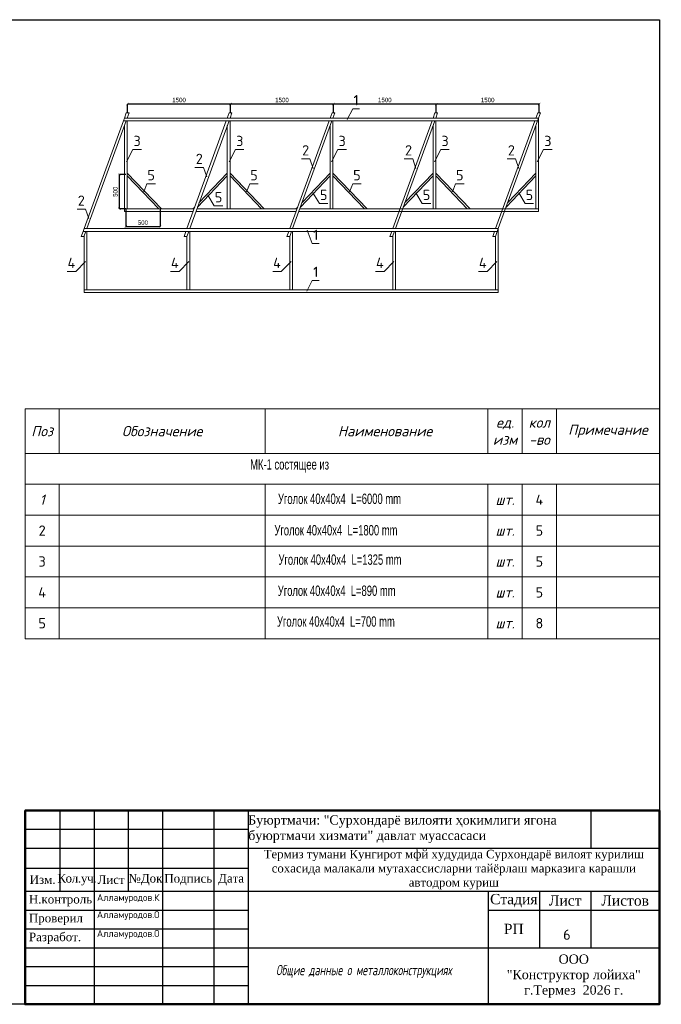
# Model space of a CAD drawing. Header units: millimetres. Extents: x -228268 to 1513407, y -439898 to -137408.
# Tile 117 of 128: x 395131 to 413842, y -381620 to -352920. Entities that reach past the tile are written whole.
import ezdxf
from ezdxf.enums import TextEntityAlignment as Align

# ---------------------------------------------------------------- set-up
doc = ezdxf.new("R2010")
doc.units = ezdxf.units.MM
doc.layers.add('осн линия', color=7, linetype='Continuous', lineweight=35)
doc.layers.add('Штамп опасные', color=7, linetype='Continuous')
doc.layers.add('штамп ёзув', color=7, linetype='Continuous')
doc.styles.add('100_D(300)', font='ARIALN.TTF', dxfattribs={"height": 300})
doc.styles.add('Arial', font='arial.ttf', dxfattribs={"width": 0.9})
doc.styles.get("Standard").update_dxf_attribs({"font": 'isocpeur.ttf'})
doc.styles.add('Times', font='isocpeui.ttf', dxfattribs={"height": 3.5})
doc.styles.add('V@ler@Live', font='isocpeur.ttf')
doc.styles.add('ViTEXT', font='isocpeur.ttf')
doc.dimstyles.new('привязки', dxfattribs={"dimtxt": 130, "dimasz": 70, "dimexe": 0, "dimexo": 0, "dimgap": 50, "dimtad": 1, "dimdec": 0, "dimzin": 1, "dimdsep": 46, "dimtxsty": 'Arial', "dimblk": 'ARCHTICK', "dimcen": 2.5, "dimclrd": 256, "dimclre": 256, "dimclrt": 7, "dimadec": 1, "dimazin": 0, "dimtfac": 1, "dimtdec": 0, "dimtmove": 0, "dimatfit": 3, "dimldrblk": 'ARCHTICK', "dimfxl": 1, "dimarcsym": 0})

# ---------------------------------------------------------------- blocks, each defined once
blk = doc.blocks.new('_ArchTick')
at = {"color": 0, "linetype": 'ByBlock', "const_width": 0.15}
blk.add_lwpolyline([(-0.5, -0.5), (0.5, 0.5)], dxfattribs=at)
blk = doc.blocks.new('*D449')
at = {"lineweight": -2, "transparency": 16777216}
for p, q in [((401279, -355638), (401279, -355378)), ((404279, -355378), (401279, -355378)), ((404279, -355638), (404279, -355378))]:
    blk.add_line(p, q, dxfattribs=at)
at = {"layer": 'Defpoints', "color": 0, "transparency": 16777216}
for p in [(401279, -355378), (401279, -355638), (404279, -355638)]:
    blk.add_point(p, dxfattribs=at)
at = {"lineweight": -2, "transparency": 16777216, "xscale": 70, "yscale": 70, "zscale": 70, "rotation": 180}
blk.add_blockref('_ArchTick', (401279, -355378), dxfattribs=at)
at = {"lineweight": -2, "transparency": 16777216, "xscale": 70, "yscale": 70, "zscale": 70}
blk.add_blockref('_ArchTick', (404279, -355378), dxfattribs=at)
at = {"color": 7, "lineweight": 15, "transparency": 16777216, "insert": (402779, -355262), "char_height": 130, "attachment_point": 5, "style": 'Arial'}
blk.add_mtext('1500', dxfattribs=at)
blk = doc.blocks.new('*D450')
at = {"lineweight": -2, "transparency": 16777216}
for p, q in [((398279, -355638), (398279, -355378)), ((401279, -355378), (398279, -355378)), ((401279, -355638), (401279, -355378))]:
    blk.add_line(p, q, dxfattribs=at)
at = {"layer": 'Defpoints', "color": 0, "transparency": 16777216}
for p in [(398279, -355378), (398279, -355638), (401279, -355638)]:
    blk.add_point(p, dxfattribs=at)
at = {"lineweight": -2, "transparency": 16777216, "xscale": 70, "yscale": 70, "zscale": 70, "rotation": 180}
blk.add_blockref('_ArchTick', (398279, -355378), dxfattribs=at)
at = {"lineweight": -2, "transparency": 16777216, "xscale": 70, "yscale": 70, "zscale": 70}
blk.add_blockref('_ArchTick', (401279, -355378), dxfattribs=at)
at = {"color": 7, "lineweight": 15, "transparency": 16777216, "insert": (399779, -355262), "char_height": 130, "attachment_point": 5, "style": 'Arial'}
blk.add_mtext('1500', dxfattribs=at)
blk = doc.blocks.new('*D455')
at = {"lineweight": -2, "transparency": 16777216}
for p, q in [((398225, -358436), (398225, -358953)), ((399225, -358436), (399225, -358953)), ((398225, -358953), (399225, -358953))]:
    blk.add_line(p, q, dxfattribs=at)
at = {"layer": 'Defpoints', "color": 0, "transparency": 16777216}
for p in [(398225, -358436), (399225, -358436), (399225, -358953)]:
    blk.add_point(p, dxfattribs=at)
at = {"lineweight": -2, "transparency": 16777216, "xscale": 70, "yscale": 70, "zscale": 70, "rotation": 180}
blk.add_blockref('_ArchTick', (398225, -358953), dxfattribs=at)
at = {"lineweight": -2, "transparency": 16777216, "xscale": 70, "yscale": 70, "zscale": 70}
blk.add_blockref('_ArchTick', (399225, -358953), dxfattribs=at)
at = {"color": 7, "lineweight": 15, "transparency": 16777216, "insert": (398725, -358836), "char_height": 130, "attachment_point": 5, "style": 'Arial'}
blk.add_mtext('500', dxfattribs=at)
blk = doc.blocks.new('*D451')
at = {"lineweight": -2, "transparency": 16777216}
for p, q in [((398225, -357436), (398037, -357436)), ((398037, -358436), (398037, -357436)), ((398225, -358436), (398037, -358436))]:
    blk.add_line(p, q, dxfattribs=at)
at = {"layer": 'Defpoints', "color": 0, "transparency": 16777216}
for p in [(398037, -357436), (398225, -357436), (398225, -358436)]:
    blk.add_point(p, dxfattribs=at)
at = {"lineweight": -2, "transparency": 16777216, "xscale": 70, "yscale": 70, "zscale": 70}
for p, rotation in [((398037, -357436), 90), ((398037, -358436), 270)]:
    blk.add_blockref('_ArchTick', p, dxfattribs=dict(at, rotation=rotation))
at = {"color": 7, "lineweight": 15, "transparency": 16777216, "insert": (397921, -357936), "char_height": 130, "attachment_point": 5, "rotation": 90, "style": 'Arial'}
blk.add_mtext('500', dxfattribs=at)
blk = doc.blocks.new('vcBlockPos')
at = {"color": 0, "linetype": 'ByBlock', "lineweight": -2, "style": 'Arial'}
blk.add_attdef('ПОЗИЦИЯ', text='', height=250, dxfattribs=at).set_placement((0, 0), align=Align.BOTTOM_CENTER)
at = {"color": 0, "linetype": 'ByBlock', "lineweight": -2, "style": 'Arial', "flags": 1}
blk.add_attdef('КОЛИЧЕСТВО', text='', height=250, dxfattribs=at).set_placement((0, 0), align=Align.RIGHT)
at = {"color": 0, "linetype": 'ByBlock', "lineweight": -2, "style": 'Arial'}
blk.add_attdef('НТЕКСТ', text='', height=250, dxfattribs=at).set_placement((0, 0), align=Align.TOP_CENTER)
blk = doc.blocks.new('*D453')
at = {"lineweight": -2, "transparency": 16777216}
for p, q in [((404279, -355638), (404279, -355378)), ((407279, -355378), (404279, -355378)), ((407279, -355638), (407279, -355378))]:
    blk.add_line(p, q, dxfattribs=at)
at = {"layer": 'Defpoints', "color": 0, "transparency": 16777216}
for p in [(404279, -355378), (404279, -355638), (407279, -355638)]:
    blk.add_point(p, dxfattribs=at)
at = {"lineweight": -2, "transparency": 16777216, "xscale": 70, "yscale": 70, "zscale": 70, "rotation": 180}
blk.add_blockref('_ArchTick', (404279, -355378), dxfattribs=at)
at = {"lineweight": -2, "transparency": 16777216, "xscale": 70, "yscale": 70, "zscale": 70}
blk.add_blockref('_ArchTick', (407279, -355378), dxfattribs=at)
at = {"color": 7, "lineweight": 15, "transparency": 16777216, "insert": (405779, -355262), "char_height": 130, "attachment_point": 5, "style": 'Arial'}
blk.add_mtext('1500', dxfattribs=at)
blk = doc.blocks.new('*D454')
at = {"lineweight": -2, "transparency": 16777216}
for p, q in [((407279, -355638), (407279, -355378)), ((410279, -355378), (407279, -355378)), ((410279, -355638), (410279, -355378))]:
    blk.add_line(p, q, dxfattribs=at)
at = {"layer": 'Defpoints', "color": 0, "transparency": 16777216}
for p in [(407279, -355378), (407279, -355638), (410279, -355638)]:
    blk.add_point(p, dxfattribs=at)
at = {"lineweight": -2, "transparency": 16777216, "xscale": 70, "yscale": 70, "zscale": 70, "rotation": 180}
blk.add_blockref('_ArchTick', (407279, -355378), dxfattribs=at)
at = {"lineweight": -2, "transparency": 16777216, "xscale": 70, "yscale": 70, "zscale": 70}
blk.add_blockref('_ArchTick', (410279, -355378), dxfattribs=at)
at = {"color": 7, "lineweight": 15, "transparency": 16777216, "insert": (408779, -355262), "char_height": 130, "attachment_point": 5, "style": 'Arial'}
blk.add_mtext('1500', dxfattribs=at)
blk = doc.blocks.new('*T481')
at = {"layer": 'Штамп опасные', "transparency": 16777216}
for p, q in [((0, 0), (18487, 0)), ((0, 0), (0, -5654)), ((999, 0), (999, -2356)), ((1999, 0), (1999, -5654)), ((2998, 0), (2998, -2356)), ((3997, 0), (3997, -5654)), ((5496, 0), (5496, -5654)), ((6496, 0), (6496, -5654)), ((16489, 0), (16489, -1099)), ((18487, 0), (18487, -5654)), ((0, -550), (6496, -550)), ((0, -1099), (18487, -1099)), ((0, -1685), (6496, -1685)), ((0, -2356), (13491, -2356)), ((13491, -2356), (13491, -2906)), ((14990, -2356), (14990, -4005)), ((16489, -2356), (16489, -4005)), ((0, -2906), (6496, -2906)), ((13491, -2906), (18487, -2906)), ((1999, -3456), (6496, -3456)), ((0, -4005), (18487, -4005)), ((13491, -4005), (13491, -5654)), ((0, -4555), (6496, -4555)), ((0, -5105), (6496, -5105)), ((0, -5654), (18487, -5654))]:
    blk.add_line(p, q, dxfattribs=at)
at = {"layer": 'Штамп опасные', "color": 0, "linetype": 'ByBlock', "lineweight": -2, "transparency": 16777216}
for p, q in [((13491, -2356), (18487, -2356)), ((13491, -2906), (13491, -4005)), ((0, -3456), (1999, -3456))]:
    blk.add_line(p, q, dxfattribs=at)
at = {"layer": 'Штамп опасные', "lineweight": 25, "transparency": 16777216, "style": 'ViTEXT'}
for s, insert, char_height, width, attachment_point in [('{\\fTimes New Roman|b0|i0|c204|p18;Буюртмачи: "Сурхондарё вилояти ҳокимлиги ягона буюртмачи хизмати" давлат муассасаси}', (6496, -550), 269.816, 9993.19, 4), ('{\\fTimes New Roman|b0|i0|c204|p18;\\H0.91667x;Термиз тумани Кунгирот мфй худудида Сурхондарё вилоят курилиш сохасида малакали мутахассисларни тайёрлаш марказига карашли автодром куриш}', (12491, -1728), 269.816, 11991.82, 5), ('{\\fTimes New Roman|b0|i0|c204|p18;Изм.}', (500, -2021), 249.83, 999.32, 5), ('{\\fTimes New Roman|b0|i0|c204|p18;\\T0.95;Кол.уч.}', (1499, -2021), 249.83, 999.32, 5), ('{\\fTimes New Roman|b0|i0|c204|p18;Лист}', (2498, -2021), 249.83, 999.32, 5), ('{\\fTimes New Roman|b0|i0|c204|p18;№Док}', (3498, -2021), 249.83, 999.32, 5), ('{\\fTimes New Roman|b0|i0|c204|p18;Подпись}', (4747, -2021), 249.83, 1498.98, 5), ('{\\fTimes New Roman|b0|i0|c204|p18;Дата}', (5996, -2021), 249.83, 999.32, 5), ('{\\fTimes New Roman|b0|i0|c204|p18;Н.контроль}', (100, -2631), 249.83, 1798.77, 4), ('{\\fTimes New Roman|b0|i0|c204|p18;Стадия}', (14240, -2631), 299.8, 1498.98, 5), ('{\\fTimes New Roman|b0|i0|c204|p18;Лист}', (15739, -2631), 299.8, 1498.98, 5), ('{\\fTimes New Roman|b0|i0|c204|p18;Листов}', (17488, -2631), 299.8, 1998.64, 5), ('{\\fTimes New Roman|b0|i0|c204|p18;Проверил} ', (100, -3181), 249.83, 1798.77, 4), ('{\\fTimes New Roman|b0|i0|c204|p18;РП}', (14240, -3456), 299.8, 1498.98, 5), ('{\\fTimes New Roman|b0|i0|c204|p18;Разработ.}', (100, -3730), 249.83, 1798.77, 4), ('{\\fTimes New Roman|b0|i0|c204|p18;ООО \\P"Конструктор лойиха"\\Pг.Термез  2026 г.} ', (15989, -4830), 269.82, 4996.59, 5)]:
    blk.add_mtext(s, dxfattribs=dict(at, insert=insert, char_height=char_height, width=width, attachment_point=attachment_point))
blk = doc.blocks.new('ЙЦУУВАА')
at = {"linetype": 'Continuous', "lineweight": 30, "const_width": 50}
blk.add_lwpolyline([(1573428, 1880751), (1573428, 1886246), (1591946, 1886246)], dxfattribs=at)
at = {"lineweight": 50}
blk.add_lwpolyline([(1573415, 1886246), (1573415, 1880597), (1591915, 1880597), (1591915, 1886246)], close=True, dxfattribs=at)
blk.add_blockref('*T481', (1573428, 1886251))
at = {"ltscale": 100, "char_height": 199.86, "width": 2155.21, "attachment_point": 5, "style": '100_D(300)'}
for s, insert in [('\\pxi0.00023;{\\fISOCPEUR|b0|i0|c204|p34;Алламуродов.К}', (1576425, 1883683)), ('\\pxi0.00023;{\\fISOCPEUR|b0|i0|c204|p34;Алламуродов.О}', (1576425, 1883184)), ('\\pxi0.00023;{\\fISOCPEUR|b0|i0|c204|p34;Алламуродов.О}', (1576425, 1882634))]:
    blk.add_mtext(s, dxfattribs=dict(at, insert=insert))

msp = doc.modelspace()

# ---------------------------------------------------------------- linework, layer by layer
at = {"lineweight": 30}
msp.add_lwpolyline([(374286.5, -352920.5), (413786.5, -352920.5), (413786.5, -381620.5), (374286.5, -381620.5)], close=True, dxfattribs=at)
at = {"lineweight": 15}
for points in [[(404678.2, -355829.4), (404841.8, -355515.9), (405041.8, -355515.9)], [(398155.8, -355866.1), (397008.3, -359010.3)], [(397088.3, -359010.3), (398235.8, -355866.1)], [(398265, -355786.1), (398318.9, -355638.2), (398238.9, -355638.2), (398185, -355786.1)], [(398265, -355786.1), (398265, -355786.1), (398185, -355786.1)], [(398185, -356005.3), (398185, -358436.1), (398265, -358436.1), (398265, -355866.1)], [(401155.8, -355866.1), (400008.3, -359010.3)], [(400088.3, -359010.3), (401235.8, -355866.1)], [(401265, -355786.1), (401318.9, -355638.2), (401238.9, -355638.2), (401185, -355786.1)], [(401265, -355786.1), (401265, -355786.1), (401185, -355786.1)], [(401185, -356005.3), (401185, -358436.1), (401265, -358436.1), (401265, -355866.1)], [(404155.8, -355866.1), (403008.3, -359010.3)], [(403088.3, -359010.3), (404235.8, -355866.1)], [(404265, -355786.1), (404318.9, -355638.2), (404238.9, -355638.2), (404185, -355786.1)], [(404265, -355786.1), (404185, -355786.1)], [(404185, -356005.3), (404185, -358436.1), (404265, -358436.1), (404265, -355866.1)], [(407155.8, -355866.1), (406008.3, -359010.3)], [(406088.3, -359010.3), (407235.8, -355866.1)], [(407265, -355786.1), (407318.9, -355638.2), (407238.9, -355638.2), (407185, -355786.1)], [(407185, -356005.3), (407185, -358436.1), (407265, -358436.1), (407265, -355866.1)], [(410155.8, -355866.1), (409008.3, -359010.3)], [(409088.3, -359010.3), (410235.8, -355866.1)], [(410265, -355786.1), (410318.9, -355638.2), (410238.9, -355638.2), (410185, -355786.1)], [(410185, -356005.3), (410185, -358436.1), (410265, -358436.1), (410265, -355786.1)], [(398244.6, -357068.4), (398430.9, -356706.4), (398679.3, -356706.4)], [(401237.4, -357068.4), (401423.7, -356706.4), (401672.1, -356706.4)], [(404223.5, -357068.4), (404409.9, -356706.4), (404658.3, -356706.4)], [(407223.5, -357068.4), (407409.9, -356706.4), (407658.3, -356706.4)], [(410223.5, -357068.4), (410409.9, -356706.4), (410658.3, -356706.4)], [(403687.9, -357253.5), (403594.2, -356978.1), (403345.5, -356978.1)], [(406687.9, -357253.5), (406594.2, -356978.1), (406345.5, -356978.1)], [(409687.9, -357253.5), (409594.2, -356978.1), (409345.5, -356978.1)], [(400585.8, -357503.1), (400492, -357227.6), (400243.4, -357227.6)], [(400366.9, -358246.9), (401185, -357396.1), (401185, -357476.1), (400318.1, -358380.7)], [(403366.9, -358246.9), (404185, -357396.1), (404185, -357476.1), (403318.1, -358380.7)], [(406366.9, -358246.9), (407185, -357396.1), (407185, -357476.1), (406318.1, -358380.7)], [(409366.9, -358246.9), (410185, -357396.1), (410185, -357476.1), (409318.1, -358380.7)], [(398748.5, -357939.2), (398842, -357702.8), (399088.6, -357702.8)], [(401748.5, -357939.2), (401842, -357702.8), (402088.6, -357702.8)], [(404748.5, -357939.2), (404842, -357702.8), (405088.6, -357702.8)], [(407748.5, -357939.2), (407842, -357702.8), (408088.6, -357702.8)], [(400618.2, -358035.5), (400806.3, -358347.8), (401052.9, -358347.8)], [(403683.6, -357967.3), (403871.6, -358279.6), (404118.2, -358279.6)], [(406683.6, -357967.3), (406871.6, -358279.6), (407118.2, -358279.6)], [(409683.6, -357967.3), (409871.6, -358279.6), (410118.2, -358279.6)], [(397144.9, -358720.2), (397051.1, -358444.7), (396802.5, -358444.7)], [(400217.9, -358436.1), (398185, -358436.1), (398185, -358516.1), (400188.7, -358516.1)], [(400217.9, -358436.1), (400185, -358436.1), (400238, -358381)], [(403217.9, -358436.1), (400297.9, -358436.1)], [(403217.9, -358436.1), (403185, -358436.1), (403238, -358381)], [(403268.7, -358516.1), (410265, -358516.1), (410265, -358436.1), (403297.9, -358436.1)], [(400268.7, -358516.1), (403188.7, -358516.1)], [(397088.3, -359010.3), (397008.3, -359010.3)], [(400088.3, -359010.3), (400088.3, -359010.3), (400008.3, -359010.3)], [(403088.3, -359010.3), (403088.3, -359010.3), (403008.3, -359010.3)], [(409008.3, -359229.5), (409008.3, -360790.3), (409088.3, -360790.3), (409088.3, -359010.3)], [(396979.1, -359090.3), (396925.1, -359238.2), (397005.1, -359238.2), (397059.1, -359090.3)], [(397008.3, -359229.5), (397008.3, -360790.3), (397088.3, -360790.3), (397088.3, -359090.3)], [(399979.1, -359090.3), (399925.1, -359238.2), (400005.1, -359238.2), (400059.1, -359090.3)], [(400008.3, -359229.5), (400008.3, -360790.3), (400088.3, -360790.3), (400088.3, -359090.3)], [(402979.1, -359090.3), (402925.1, -359238.2), (403005.1, -359238.2), (403059.1, -359090.3)], [(403008.3, -359229.5), (403008.3, -360790.3), (403088.3, -360790.3), (403088.3, -359090.3)], [(403510.4, -359058.1), (403665.1, -359442.3), (403865.1, -359442.3)], [(405979.1, -359090.3), (405925.1, -359238.2), (406005.1, -359238.2), (406059.1, -359090.3)], [(406008.3, -359229.5), (406008.3, -360790.3), (406088.3, -360790.3), (406088.3, -359090.3)], [(408979.1, -359090.3), (408925.1, -359238.2), (409005.1, -359238.2), (409059.1, -359090.3)], [(397051.1, -359970), (396763.7, -360257.6), (396515.3, -360257.6)], [(400065.6, -359970), (399778.2, -360257.6), (399529.8, -360257.6)], [(403046.7, -359970), (402759.2, -360257.6), (402510.8, -360257.6)], [(406046.7, -359970), (405759.2, -360257.6), (405510.8, -360257.6)], [(409046.7, -359970), (408759.2, -360257.6), (408510.8, -360257.6)], [(403501.5, -360833.6), (403665.1, -360520.2), (403865.1, -360520.2)], [(397008.3, -360870.3), (409088.3, -360870.3), (409088.3, -360790.3), (397008.3, -360790.3), (397008.3, -360870.3)]]:
    msp.add_lwpolyline(points, dxfattribs=at)
at = {"color": 1, "lineweight": 15}
for points in [[(398185, -355786.1), (398155.8, -355866.1)], [(398155.8, -355866.1), (410235.8, -355866.1)], [(410265, -355786.1), (398185, -355786.1)], [(410265, -355786.1), (410235.8, -355866.1)], [(409088.3, -359010.3), (397008.3, -359010.3), (396979.1, -359090.3), (409059.1, -359090.3)], [(409088.3, -359010.3), (409059.1, -359090.3)]]:
    msp.add_lwpolyline(points, dxfattribs=at)
at = {"lineweight": 15}
for points in [[(399265, -358436.1), (398265, -357396.1), (398265, -357476.1), (399185, -358436.1)], [(402265, -358436.1), (401265, -357396.1), (401265, -357476.1), (402185, -358436.1)], [(405265, -358436.1), (404265, -357396.1), (404265, -357476.1), (405185, -358436.1)], [(408265, -358436.1), (407265, -357396.1), (407265, -357476.1), (408185, -358436.1)]]:
    msp.add_lwpolyline(points, close=True, dxfattribs=at)
at = {"lineweight": 15, "ltscale": 50}
for points in [[(395286.5, -365562.7), (396286.5, -365562.7), (396286.5, -364262.7), (395286.5, -364262.7)], [(395286.5, -367362.7), (396286.5, -367362.7), (396286.5, -366462.7), (395286.5, -366462.7), (395286.5, -366462.7)], [(395286.5, -368262.7), (396286.5, -368262.7), (396286.5, -367362.7), (395286.5, -367362.7), (395286.5, -367362.7)], [(395286.5, -369162.7), (396286.5, -369162.7), (396286.5, -368262.7), (395286.5, -368262.7), (395286.5, -368262.7)], [(395286.5, -370062.7), (396286.5, -370062.7), (396286.5, -369162.7), (395286.5, -369162.7), (395286.5, -369162.7)], [(395286.5, -370962.7), (396286.5, -370962.7), (396286.5, -370062.7), (395286.5, -370062.7), (395286.5, -370062.7)]]:
    msp.add_lwpolyline(points, close=True, dxfattribs=at)
at = {"color": 0, "lineweight": 15, "ltscale": 50}
for points in [[(396286.5, -365562.7), (402286.5, -365562.7), (402286.5, -364262.7), (396286.5, -364262.7)], [(402286.5, -365562.7), (408786.5, -365562.7), (408786.5, -364262.7), (402286.5, -364262.7)], [(408786.5, -365562.7), (409786.5, -365562.7), (409786.5, -364262.7), (408786.5, -364262.7)], [(409786.5, -365562.7), (410786.5, -365562.7), (410786.5, -364262.7), (409786.5, -364262.7)], [(410786.5, -365562.7), (413786.5, -365562.7), (413786.5, -364262.7), (410786.5, -364262.7)], [(395286.5, -366462.7), (413786.5, -366462.7), (413786.5, -365562.7), (395286.5, -365562.7)], [(396286.5, -367362.7), (402286.5, -367362.7), (402286.5, -366462.7), (396286.5, -366462.7)], [(402286.5, -367362.7), (408786.5, -367362.7), (408786.5, -366462.7), (402286.5, -366462.7)], [(408786.5, -367362.7), (409786.5, -367362.7), (409786.5, -366462.7), (408786.5, -366462.7)], [(409786.5, -367362.7), (410786.5, -367362.7), (410786.5, -366462.7), (409786.5, -366462.7)], [(410786.5, -367362.7), (413786.5, -367362.7), (413786.5, -366462.7), (410786.5, -366462.7)], [(396286.5, -368262.7), (402286.5, -368262.7), (402286.5, -367362.7), (396286.5, -367362.7)], [(402286.5, -368262.7), (408786.5, -368262.7), (408786.5, -367362.7), (402286.5, -367362.7)], [(408786.5, -368262.7), (409786.5, -368262.7), (409786.5, -367362.7), (408786.5, -367362.7)], [(409786.5, -368262.7), (410786.5, -368262.7), (410786.5, -367362.7), (409786.5, -367362.7)], [(410786.5, -368262.7), (413786.5, -368262.7), (413786.5, -367362.7), (410786.5, -367362.7)], [(396286.5, -369162.7), (402286.5, -369162.7), (402286.5, -368262.7), (396286.5, -368262.7)], [(402286.5, -369162.7), (408786.5, -369162.7), (408786.5, -368262.7), (402286.5, -368262.7)], [(408786.5, -369162.7), (409786.5, -369162.7), (409786.5, -368262.7), (408786.5, -368262.7)], [(409786.5, -369162.7), (410786.5, -369162.7), (410786.5, -368262.7), (409786.5, -368262.7)], [(410786.5, -369162.7), (413786.5, -369162.7), (413786.5, -368262.7), (410786.5, -368262.7)], [(396286.5, -370062.7), (402286.5, -370062.7), (402286.5, -369162.7), (396286.5, -369162.7)], [(402286.5, -370062.7), (408786.5, -370062.7), (408786.5, -369162.7), (402286.5, -369162.7)], [(408786.5, -370062.7), (409786.5, -370062.7), (409786.5, -369162.7), (408786.5, -369162.7)], [(409786.5, -370062.7), (410786.5, -370062.7), (410786.5, -369162.7), (409786.5, -369162.7)], [(410786.5, -370062.7), (413786.5, -370062.7), (413786.5, -369162.7), (410786.5, -369162.7)], [(396286.5, -370962.7), (402286.5, -370962.7), (402286.5, -370062.7), (396286.5, -370062.7)], [(402286.5, -370962.7), (408786.5, -370962.7), (408786.5, -370062.7), (402286.5, -370062.7)], [(408786.5, -370962.7), (409786.5, -370962.7), (409786.5, -370062.7), (408786.5, -370062.7)], [(409786.5, -370962.7), (410786.5, -370962.7), (410786.5, -370062.7), (409786.5, -370062.7)], [(410786.5, -370962.7), (413786.5, -370962.7), (413786.5, -370062.7), (410786.5, -370062.7)]]:
    msp.add_lwpolyline(points, close=True, dxfattribs=at)

# ---------------------------------------------------------------- block references
at = {"lineweight": 15}
ref = msp.add_blockref('vcBlockPos', (404941.8, -355515.9), dxfattribs=dict(at, xscale=100, yscale=100, zscale=100))
ref.add_attrib('ПОЗИЦИЯ', '1', dxfattribs={"color": 0, "linetype": 'ByBlock', "lineweight": -2, "height": 300}).set_placement((404941.8, -355415.9), align=Align.CENTER)
ref = msp.add_blockref('vcBlockPos', (398555.1, -356706.4), dxfattribs=dict(at, xscale=100, yscale=100, zscale=100))
ref.add_attrib('ПОЗИЦИЯ', '3', dxfattribs={"color": 0, "linetype": 'ByBlock', "lineweight": -2, "height": 300}).set_placement((398555.1, -356606.4), align=Align.CENTER)
ref = msp.add_blockref('vcBlockPos', (401547.9, -356706.4), dxfattribs=dict(at, xscale=100, yscale=100, zscale=100))
ref.add_attrib('ПОЗИЦИЯ', '3', dxfattribs={"color": 0, "linetype": 'ByBlock', "lineweight": -2, "height": 300}).set_placement((401547.9, -356606.4), align=Align.CENTER)
ref = msp.add_blockref('vcBlockPos', (404534.1, -356706.4), dxfattribs=dict(at, xscale=100, yscale=100, zscale=100))
ref.add_attrib('ПОЗИЦИЯ', '3', dxfattribs={"color": 0, "linetype": 'ByBlock', "lineweight": -2, "height": 300}).set_placement((404534.1, -356606.4), align=Align.CENTER)
ref = msp.add_blockref('vcBlockPos', (407534.1, -356706.4), dxfattribs=dict(at, xscale=100, yscale=100, zscale=100))
ref.add_attrib('ПОЗИЦИЯ', '3', dxfattribs={"color": 0, "linetype": 'ByBlock', "lineweight": -2, "height": 300}).set_placement((407534.1, -356606.4), align=Align.CENTER)
ref = msp.add_blockref('vcBlockPos', (410534.1, -356706.4), dxfattribs=dict(at, xscale=100, yscale=100, zscale=100))
ref.add_attrib('ПОЗИЦИЯ', '3', dxfattribs={"color": 0, "linetype": 'ByBlock', "lineweight": -2, "height": 300}).set_placement((410534.1, -356606.4), align=Align.CENTER)
ref = msp.add_blockref('vcBlockPos', (403469.8, -356978.1), dxfattribs=dict(at, xscale=-100, yscale=100, zscale=100))
ref.add_attrib('ПОЗИЦИЯ', '2', dxfattribs={"color": 0, "linetype": 'ByBlock', "lineweight": -2, "height": 300}).set_placement((403469.8, -356878.1), align=Align.CENTER)
ref = msp.add_blockref('vcBlockPos', (406469.8, -356978.1), dxfattribs=dict(at, xscale=-100, yscale=100, zscale=100))
ref.add_attrib('ПОЗИЦИЯ', '2', dxfattribs={"color": 0, "linetype": 'ByBlock', "lineweight": -2, "height": 300}).set_placement((406469.8, -356878.1), align=Align.CENTER)
ref = msp.add_blockref('vcBlockPos', (409469.8, -356978.1), dxfattribs=dict(at, xscale=-100, yscale=100, zscale=100))
ref.add_attrib('ПОЗИЦИЯ', '2', dxfattribs={"color": 0, "linetype": 'ByBlock', "lineweight": -2, "height": 300}).set_placement((409469.8, -356878.1), align=Align.CENTER)
ref = msp.add_blockref('vcBlockPos', (400367.7, -357227.6), dxfattribs=dict(at, xscale=-100, yscale=100, zscale=100))
ref.add_attrib('ПОЗИЦИЯ', '2', dxfattribs={"color": 0, "linetype": 'ByBlock', "lineweight": -2, "height": 300}).set_placement((400367.7, -357127.6), align=Align.CENTER)
ref = msp.add_blockref('vcBlockPos', (398965.3, -357702.8), dxfattribs=dict(at, xscale=100, yscale=100, zscale=100))
ref.add_attrib('ПОЗИЦИЯ', '5', dxfattribs={"color": 0, "linetype": 'ByBlock', "lineweight": -2, "height": 300}).set_placement((398965.3, -357602.8), align=Align.CENTER)
ref = msp.add_blockref('vcBlockPos', (401965.3, -357702.8), dxfattribs=dict(at, xscale=100, yscale=100, zscale=100))
ref.add_attrib('ПОЗИЦИЯ', '5', dxfattribs={"color": 0, "linetype": 'ByBlock', "lineweight": -2, "height": 300}).set_placement((401965.3, -357602.8), align=Align.CENTER)
ref = msp.add_blockref('vcBlockPos', (404965.3, -357702.8), dxfattribs=dict(at, xscale=100, yscale=100, zscale=100))
ref.add_attrib('ПОЗИЦИЯ', '5', dxfattribs={"color": 0, "linetype": 'ByBlock', "lineweight": -2, "height": 300}).set_placement((404965.3, -357602.8), align=Align.CENTER)
ref = msp.add_blockref('vcBlockPos', (407965.3, -357702.8), dxfattribs=dict(at, xscale=100, yscale=100, zscale=100))
ref.add_attrib('ПОЗИЦИЯ', '5', dxfattribs={"color": 0, "linetype": 'ByBlock', "lineweight": -2, "height": 300}).set_placement((407965.3, -357602.8), align=Align.CENTER)
ref = msp.add_blockref('vcBlockPos', (403994.9, -358279.6), dxfattribs=dict(at, xscale=100, yscale=100, zscale=100))
ref.add_attrib('ПОЗИЦИЯ', '5', dxfattribs={"color": 0, "linetype": 'ByBlock', "lineweight": -2, "height": 300}).set_placement((403994.9, -358179.6), align=Align.CENTER)
ref = msp.add_blockref('vcBlockPos', (406994.9, -358279.6), dxfattribs=dict(at, xscale=100, yscale=100, zscale=100))
ref.add_attrib('ПОЗИЦИЯ', '5', dxfattribs={"color": 0, "linetype": 'ByBlock', "lineweight": -2, "height": 300}).set_placement((406994.9, -358179.6), align=Align.CENTER)
ref = msp.add_blockref('vcBlockPos', (409994.9, -358279.6), dxfattribs=dict(at, xscale=100, yscale=100, zscale=100))
ref.add_attrib('ПОЗИЦИЯ', '5', dxfattribs={"color": 0, "linetype": 'ByBlock', "lineweight": -2, "height": 300}).set_placement((409994.9, -358179.6), align=Align.CENTER)
ref = msp.add_blockref('vcBlockPos', (396926.8, -358444.7), dxfattribs=dict(at, xscale=-100, yscale=100, zscale=100))
ref.add_attrib('ПОЗИЦИЯ', '2', dxfattribs={"color": 0, "linetype": 'ByBlock', "lineweight": -2, "height": 300}).set_placement((396926.8, -358344.7), align=Align.CENTER)
ref = msp.add_blockref('vcBlockPos', (400929.6, -358347.8), dxfattribs=dict(at, xscale=100, yscale=100, zscale=100))
ref.add_attrib('ПОЗИЦИЯ', '5', dxfattribs={"color": 0, "linetype": 'ByBlock', "lineweight": -2, "height": 300}).set_placement((400929.6, -358247.8), align=Align.CENTER)
ref = msp.add_blockref('vcBlockPos', (403765.1, -359442.3), dxfattribs=dict(at, xscale=100, yscale=100, zscale=100))
ref.add_attrib('ПОЗИЦИЯ', '1', dxfattribs={"color": 0, "linetype": 'ByBlock', "lineweight": -2, "height": 300}).set_placement((403765.1, -359342.3), align=Align.CENTER)
ref = msp.add_blockref('vcBlockPos', (396639.5, -360257.6), dxfattribs=dict(at, xscale=-100, yscale=100, zscale=100))
ref.add_attrib('ПОЗИЦИЯ', '4', dxfattribs={"color": 0, "linetype": 'ByBlock', "lineweight": -2, "height": 300}).set_placement((396639.5, -360157.6), align=Align.CENTER)
ref = msp.add_blockref('vcBlockPos', (399654, -360257.6), dxfattribs=dict(at, xscale=-100, yscale=100, zscale=100))
ref.add_attrib('ПОЗИЦИЯ', '4', dxfattribs={"color": 0, "linetype": 'ByBlock', "lineweight": -2, "height": 300}).set_placement((399654, -360157.6), align=Align.CENTER)
ref = msp.add_blockref('vcBlockPos', (402635, -360257.6), dxfattribs=dict(at, xscale=-100, yscale=100, zscale=100))
ref.add_attrib('ПОЗИЦИЯ', '4', dxfattribs={"color": 0, "linetype": 'ByBlock', "lineweight": -2, "height": 300}).set_placement((402635, -360157.6), align=Align.CENTER)
ref = msp.add_blockref('vcBlockPos', (405635, -360257.6), dxfattribs=dict(at, xscale=-100, yscale=100, zscale=100))
ref.add_attrib('ПОЗИЦИЯ', '4', dxfattribs={"color": 0, "linetype": 'ByBlock', "lineweight": -2, "height": 300}).set_placement((405635, -360157.6), align=Align.CENTER)
ref = msp.add_blockref('vcBlockPos', (408635, -360257.6), dxfattribs=dict(at, xscale=-100, yscale=100, zscale=100))
ref.add_attrib('ПОЗИЦИЯ', '4', dxfattribs={"color": 0, "linetype": 'ByBlock', "lineweight": -2, "height": 300}).set_placement((408635, -360157.6), align=Align.CENTER)
ref = msp.add_blockref('vcBlockPos', (403765.1, -360520.2), dxfattribs=dict(at, xscale=100, yscale=100, zscale=100))
ref.add_attrib('ПОЗИЦИЯ', '1', dxfattribs={"color": 0, "linetype": 'ByBlock', "lineweight": -2, "height": 300}).set_placement((403765.1, -360420.2), align=Align.CENTER)
msp.add_blockref('ЙЦУУВАА', (-1178128.5, -2262217.6))

# ---------------------------------------------------------------- texts
at = {"color": 0, "lineweight": 30, "style": 'Times', "width": 0.7}
msp.add_text('Общие данные о металлоконструкциях', height=300, dxfattribs=at).set_placement((402606.2, -380772.5))
at = {"layer": 'осн линия', "lineweight": 15, "char_height": 300, "width": 1000, "attachment_point": 5}
for s, insert in [('{\\fISOCPEUR|b0|i1|c204|p34;Поз }', (395786.5, -364912.7)), ('{\\fISOCPEUR|b0|i1|c204|p34;1}', (395786.5, -366912.6)), ('2', (395786.5, -367812.6)), ('3', (395786.5, -368712.6)), ('4', (395786.5, -369612.6)), ('5', (395786.5, -370512.6))]:
    msp.add_mtext(s, dxfattribs=dict(at, insert=insert))
at = {"layer": 'осн линия', "color": 0, "lineweight": 15, "char_height": 300, "attachment_point": 5}
for s, insert, width in [('{\\fISOCPEUR|b0|i1|c204|p34;Обозначение}', (399286.5, -364912.7), 6000), ('{\\fISOCPEUR|b0|i1|c204|p34;Наименование}', (405786.5, -364913), 6000), ('{\\fISOCPEUR|b0|i1|c204|p34;ед. изм}', (409286.5, -364912.9), 1000), ('{\\fISOCPEUR|b0|i1|c204|p34;кол\\P-во}', (410286.5, -364912.9), 1000), ('{\\fISOCPEUR|b0|i1|c204|p34;Примечание}', (412286.5, -364912.7), 3000), ('{\\fArial Narrow|b0|i0|c204|p34;\\W0.8;\\C7;МК-1 состящее из }', (403001.3, -365926.6), 6000), ('{\\fArial Narrow|b0|i0|c204|p34;\\W0.8;\\C7;Уголок 40х40х4  L=6000 mm }', (404457.1, -366887.1), 6000), ('4', (410286.5, -366912.7), 1000), ('{\\fISOCPEUR|b0|i1|c204|p34;шт.}', (409286.5, -366912.7), 1000), ('5', (410286.5, -367812.7), 1000), ('{\\fArial Narrow|b0|i0|c204|p34;\\W0.8;\\C7;Уголок 40х40х4  L=1800 mm }', (404353.3, -367804.2), 6000), ('{\\fISOCPEUR|b0|i1|c204|p34;шт.}', (409286.5, -367812.7), 1000), ('{\\fArial Narrow|b0|i0|c204|p34;\\W0.8;\\C7;Уголок 40х40х4  L=1325 mm }', (404471.8, -368660.5), 6000), ('{\\fISOCPEUR|b0|i1|c204|p34;шт.}', (409286.5, -368712.7), 1000), ('5', (410286.5, -368712.7), 1000), ('{\\fArial Narrow|b0|i0|c204|p34;\\W0.8;\\C7;Уголок 40х40х4  L=890 mm }', (404374.9, -369567.8), 6000), ('{\\fISOCPEUR|b0|i1|c204|p34;шт.}', (409286.5, -369612.7), 1000), ('5', (410286.5, -369612.7), 1000), ('{\\fArial Narrow|b0|i0|c204|p34;\\W0.8;\\C7;Уголок 40х40х4  L=700 mm }', (404351.8, -370464.3), 6000), ('{\\fISOCPEUR|b0|i1|c204|p34;шт.}', (409286.5, -370512.7), 1000), ('8', (410286.5, -370512.7), 1000)]:
    msp.add_mtext(s, dxfattribs=dict(at, insert=insert, width=width))
at = {"layer": 'штамп ёзув', "style": 'V@ler@Live'}
msp.add_text('6', height=300, dxfattribs=at).set_placement((411088.8, -379591.2), align=Align.MIDDLE_CENTER)

# ---------------------------------------------------------------- dimensions: what is measured, and where the dimension line sits
at = {"lineweight": 15}
for p1, p2, distance, text, picture, middle in [((401278.9, -355638.2), (398278.9, -355638.2), -260.3, '1500', '*D450', (399778.9, -355261.5)), ((404278.9, -355638.2), (401278.9, -355638.2), -260.3, '1500', '*D449', (402778.9, -355261.5)), ((407278.9, -355638.2), (404278.9, -355638.2), -260.3, '1500', '*D453', (405778.9, -355261.5)), ((410278.9, -355638.2), (407278.9, -355638.2), -260.3, '1500', '*D454', (408778.9, -355261.5)), ((398225, -358436.1), (399225, -358436.1), -516.4, '500', '*D455', (398725, -358836.2))]:
    dim = msp.add_aligned_dim(p1=p1, p2=p2, distance=distance, text=text, dimstyle='привязки', dxfattribs=at)
    dim.commit()
    dim.dimension.update_dxf_attribs({"geometry": picture, "text_midpoint": middle})
dim = msp.add_linear_dim(base=(398037.3, -357436.1), p1=(398225, -358436.1), p2=(398225, -357436.1), angle=90, text='500', dimstyle='привязки', dxfattribs=at)
dim.commit()
dim.dimension.update_dxf_attribs({"geometry": '*D451', "text_midpoint": (397920.9, -357936.1)})

doc.saveas('drawing.dxf')
